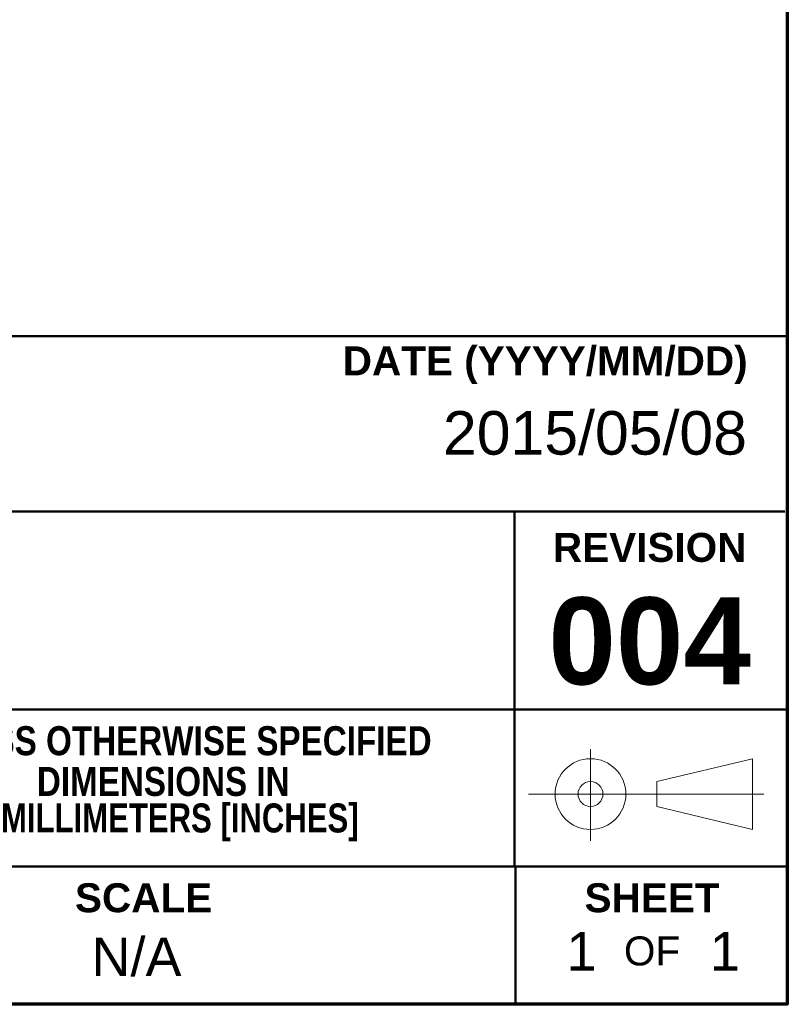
# Model space of a CAD drawing. Header units: inches. Extents: x 0.2 to 29.5, y 0.6 to 18.6.
# Tile 20 of 21: x 26.3 to 29.1, y 1.1 to 4.7. Entities that reach past the tile are written whole.
import ezdxf

# ---------------------------------------------------------------- set-up
doc = ezdxf.new("R2010")
doc.units = ezdxf.units.IN
doc.header["$LTSCALE"] = 1.75
doc.header["$MEASUREMENT"] = 0
doc.layers.add('Border (ANSI)', color=7, linetype='Continuous', lineweight=70)
doc.layers.add('Title (ANSI)', color=7, linetype='Continuous', lineweight=50)
doc.layers.add('FORMAT', color=5, linetype='Continuous', lineweight=25, true_color=0x0000ff)
doc.styles.add('Note Text (ANSI)', font='TAHOMA.TTF')
doc.styles.add('Text Style107', font='arialbd.ttf')
doc.styles.add('Text Style117', font='arialbd.ttf')
doc.styles.add('Text Style47', font='ARIALN.TTF')
doc.styles.add('Text Style50', font='arial.ttf')
doc.styles.add('Text Style55', font='arial.ttf')
doc.styles.add('Text Style59', font='arial.ttf')

# ---------------------------------------------------------------- blocks, each defined once
blk = doc.blocks.new('Borders Default Border')
at = {"layer": 'Border (ANSI)', "flags": 128}
blk.add_lwpolyline([(0.38, 0.62), (0.38, 10.38), (16.62, 10.38), (16.62, 0.62), (0.38, 0.62)], dxfattribs=at)
blk = doc.blocks.new('Title Blocks ICD TITLE BLOCK MM CUSTOMER')
at = {"layer": 'FORMAT', "color": 7, "linetype": 'Continuous', "lineweight": 5}
for p, q in [((10.854, 7.7199), (10.854, 7.5304)), ((10.991, 7.6528), (11.189, 7.7002)), ((11.189, 7.7002), (11.189, 7.5538)), ((10.991, 7.6528), (10.991, 7.6012)), ((11.2126, 7.627), (10.7256, 7.627)), ((10.991, 7.6012), (11.189, 7.5538))]:
    blk.add_line(p, q, dxfattribs=at)
for radius in [0.0732, 0.0258]:
    blk.add_circle((10.854, 7.627), radius, dxfattribs=at)
at = {"layer": 'Title (ANSI)'}
for p, q in [((3.2614, 8.5744), (11.2614, 8.5744)), ((11.2614, 8.5744), (11.2614, 7.4772)), ((3.2614, 8.212), (11.2564, 8.212)), ((10.6964, 8.2122), (10.6964, 7.4772)), ((7.2663, 7.8022), (11.2614, 7.8022)), ((9.2591, 7.4772), (11.2614, 7.4772)), ((10.6991, 7.4771), (10.6991, 7.1921)), ((11.2614, 7.1921), (3.2614, 7.1921))]:
    blk.add_line(p, q, dxfattribs=at)
at = {"layer": 'Title (ANSI)', "char_height": 0.06, "width": 0.838354, "style": 'Note Text (ANSI)'}
for s, insert, attachment_point in [('\\fArial|b1|i0;\\H0.0600;DATE (YYYY/MM/DD)', (11.1793, 8.5144), 6), ('\\fArial Narrow|b1|i0;\\H0.0600;DIMENSIONS IN', (9.9696, 7.6528), 5), ('\\fArial Narrow|b1|i0;\\H0.0600; MILLIMETERS [INCHES]', (9.9696, 7.5686), 5)]:
    blk.add_mtext(s, dxfattribs=dict(at, insert=insert, attachment_point=attachment_point))
at = {"layer": 'Title (ANSI)', "char_height": 0.06, "attachment_point": 5, "style": 'Note Text (ANSI)'}
for s, insert in [('\\fArial|b1|i0;\\H0.0600;REVISION', (10.9764, 8.137)), ('\\fArial Narrow|b1|i0;\\H0.0600;UNLESS OTHERWISE SPECIFIED', (9.9772, 7.737)), ('\\fArial|b1|i0;\\H0.0600;SCALE', (9.929, 7.4121)), ('\\fArial|b1|i0;\\H0.0600;SHEET', (10.9814, 7.4121)), ('\\fArial|b0|i0;\\H0.0600;OF', (10.9814, 7.3021))]:
    blk.add_mtext(s, dxfattribs=dict(at, insert=insert))
at = {"layer": 'Title (ANSI)'}
for tag, p, height, style in [('<TITLE_1>_001', (3.6133, 8.3456), 0.09, 'Text Style50'), ('DESIGNER_001', (8.7694, 8.3294), 0.09, 'Text Style50'), ('<DRAWN_DATE>_001', (10.5486, 8.3294), 0.09, 'Text Style50'), ('<PART_NUMBER>_001', (9.0319, 7.9565), 0.2, 'Text Style117'), ('Sheet_Size_001', (7.3633, 7.9055), 0.13, 'Text Style55'), ('<REVISION_NUMBER>_001', (10.7668, 7.8539), 0.18, 'Text Style107'), ('COPYRIGHT_YEAR_001', (4.6249, 7.2711), 0.07, 'Text Style47'), ('Sheet_Number_001', (10.8042, 7.2617), 0.08, 'Text Style59'), ('Number_of_sheets_001', (11.1011, 7.2617), 0.08, 'Text Style59'), ('<SCALE>_001', (9.8212, 7.2503), 0.08, 'Text Style59')]:
    blk.add_attdef(tag, p, '', height=height, dxfattribs=dict(at, style=style))

msp = doc.modelspace()

# ---------------------------------------------------------------- block references
at = {"xscale": 1.75, "yscale": 1.75, "zscale": 1.75}
msp.add_blockref('Borders Default Border', (0, 0), dxfattribs=at)
ref = msp.add_blockref('Title Blocks ICD TITLE BLOCK MM CUSTOMER', (9.3776, -11.5011), dxfattribs=dict(xscale=1.75, yscale=1.75, zscale=1.75))
ref.add_attrib('Sheet_Number_001', '1', (28.285, 1.2069), dxfattribs={"layer": 'Title (ANSI)', "height": 0.14, "style": 'Text Style59'})
ref.add_attrib('Number_of_sheets_001', '1', (28.8046, 1.2069), dxfattribs={"layer": 'Title (ANSI)', "height": 0.14, "style": 'Text Style59'})
ref.add_attrib('<REVISION_NUMBER>_001', '004', (28.2195, 2.2433), dxfattribs={"layer": 'Title (ANSI)', "height": 0.315, "style": 'Text Style107'})
ref.add_attrib('<DRAWN_DATE>_001', '2015/05/08', (27.8377, 3.0753), dxfattribs={"layer": 'Title (ANSI)', "height": 0.1575, "style": 'Text Style50'})
ref.add_attrib('<SCALE>_001', 'N/A', (26.5647, 1.1869), dxfattribs={"layer": 'Title (ANSI)', "height": 0.14, "style": 'Text Style59'})

doc.saveas('drawing.dxf')
